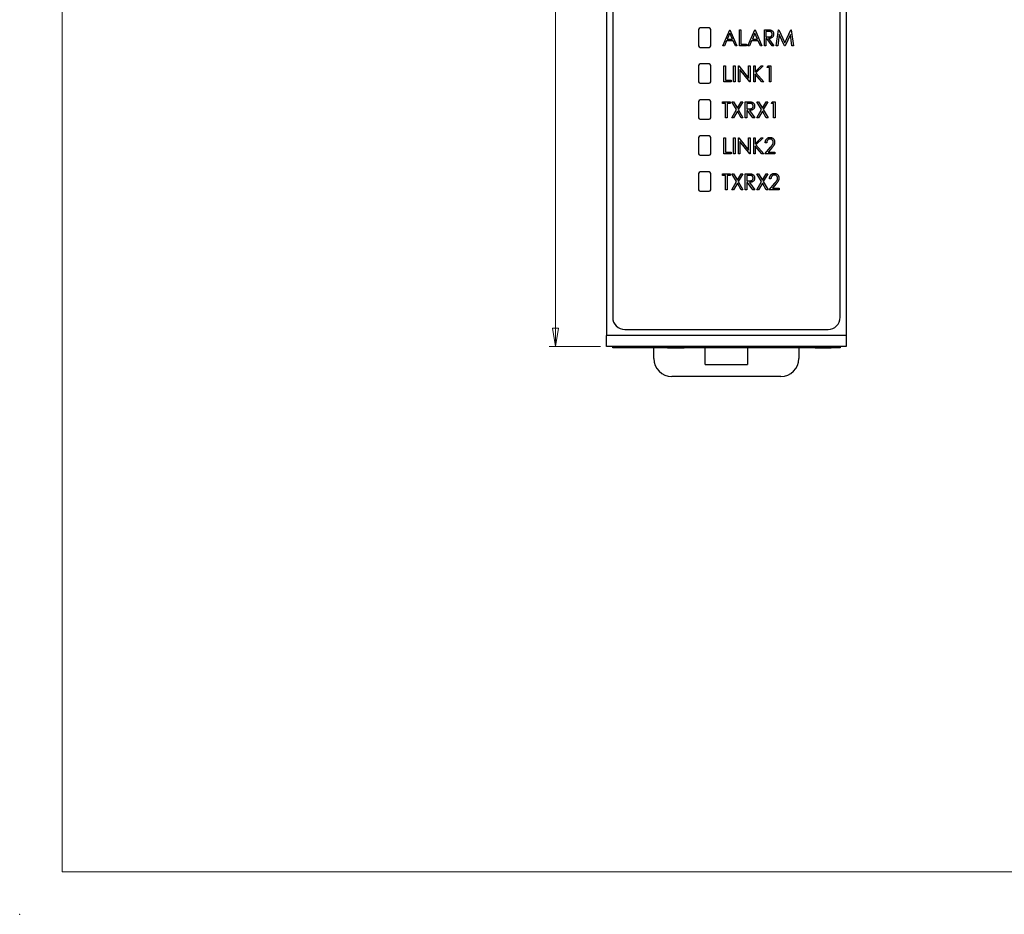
# Paper-space layout 'Sheet2' of a CAD drawing. Header units: millimetres. Extents: x 0 to 420, y 0 to 297.
# Tile 1 of 6: x 0 to 163, y 0 to 148. Entities that reach past the tile are written whole.
import ezdxf

# ---------------------------------------------------------------- set-up
doc = ezdxf.new("R2010")
doc.units = ezdxf.units.MM
doc.header["$PDSIZE"] = -1
doc.styles.add('SLDTEXTSTYLE1', font='TXT', dxfattribs={"width": 0.75})
doc.dimstyles.new('SLDDIMSTYLE1', dxfattribs={"dimtxt": 2.5, "dimasz": 3, "dimexe": 0, "dimexo": 0.0625, "dimtad": 1, "dimdec": 0, "dimrnd": 1e-09, "dimzin": 12, "dimdsep": 46, "dimtxsty": 'SLDTEXTSTYLE1', "dimblk1": 'CLOSED', "dimblk2": 'CLOSED', "dimsah": 1, "dimcen": 0.09, "dimadec": 0, "dimazin": 3, "dimtfac": 1, "dimtofl": 0, "dimtmove": 0, "dimatfit": 3, "dimldrblk": 'CLOSED', "dimfxl": 1, "dimfrac": 2, "dimtolj": 1, "dimtzin": 12, "dimarcsym": 0})

# ---------------------------------------------------------------- blocks, each defined once
blk = doc.blocks.new('_Closed')
at = {"color": 0, "linetype": 'ByBlock', "lineweight": -2}
for p, q in [((-1, 0.166667), (0, 0)), ((-1, 0.166667), (-1, -0.166667)), ((0, 0), (-1, -0.166667)), ((0, 0), (-1, 0))]:
    blk.add_line(p, q, dxfattribs=at)
blk = doc.blocks.new('_D_4')
at = {"color": 7, "linetype": 'Continuous', "lineweight": 0}
for p, q in [((96.05, 221.93), (87.57, 221.93)), ((88.57, 221.93), (88.57, 93.92)), ((96.05, 93.92), (87.57, 93.92))]:
    blk.add_line(p, q, dxfattribs=at)
at = {"color": 7, "linetype": 'Continuous', "lineweight": 18, "xscale": 3, "yscale": 3}
for p, rotation in [((88.57, 221.93, -59.39), 90), ((88.57, 93.92, -59.39), 270)]:
    blk.add_blockref('_Closed', p, dxfattribs=dict(at, rotation=rotation))
at = {"color": 7, "linetype": 'Continuous', "lineweight": 18, "insert": (85.34, 155.15), "char_height": 2.5, "attachment_point": 1, "rotation": 90, "style": 'SLDTEXTSTYLE1'}
blk.add_mtext('128', dxfattribs=at)

psp = doc.layouts.new('Sheet2')

# ---------------------------------------------------------------- linework, layer by layer
at = {"color": 7, "linetype": 'Continuous', "lineweight": 18}
for q in [(7, 290), (413, 7)]:
    psp.add_line((7, 7), q, dxfattribs=at)
at = {"color": 7, "linetype": 'Continuous', "lineweight": 25}
for p, q in [((98.05, 193.88), (98.05, 98.73)), ((135.65, 98.73), (135.65, 193.88)), ((97.05, 152.12), (97.05, 95.72)), ((136.65, 152.12), (136.65, 95.72)), ((114, 146.58), (112.5, 146.58)), ((112.25, 146.33), (112.25, 143.63)), ((114.25, 143.63), (114.25, 146.33)), ((116.25, 143.63), (117.4, 146.27)), ((117.42, 145.71), (117, 144.75)), ((117.4, 146.27), (117.44, 146.27)), ((117.84, 144.75), (117.42, 145.71)), ((117.44, 146.27), (118.59, 143.63)), ((119, 146.27), (119.23, 146.27)), ((119, 143.63), (119, 146.27)), ((119.23, 146.27), (119.23, 143.9)), ((120.39, 143.63), (121.54, 146.27)), ((121.56, 145.71), (121.14, 144.75)), ((121.54, 146.27), (121.58, 146.27)), ((121.98, 144.75), (121.56, 145.71)), ((121.58, 146.27), (122.73, 143.63)), ((123.14, 146.27), (123.62, 146.27)), ((123.14, 143.63), (123.14, 146.27)), ((123.37, 146), (123.37, 145.12)), ((123.81, 146), (123.37, 146)), ((123.37, 145.12), (123.8, 145.12)), ((125.1, 143.63), (125.45, 146.27)), ((125.6, 145.53), (125.34, 143.63)), ((125.45, 146.27), (125.51, 146.27)), ((125.51, 146.27), (126.51, 144.1)), ((126.47, 143.63), (125.6, 145.53)), ((126.51, 144.1), (127.51, 146.27)), ((127.43, 145.53), (126.55, 143.63)), ((127.68, 143.63), (127.43, 145.53)), ((127.51, 146.27), (127.57, 146.27)), ((127.57, 146.27), (127.92, 143.63)), ((112.5, 143.38), (114, 143.38)), ((116.51, 143.63), (116.25, 143.63)), ((116.88, 144.48), (116.51, 143.63)), ((117.96, 144.48), (116.88, 144.48)), ((117, 144.75), (117.84, 144.75)), ((118.33, 143.63), (117.96, 144.48)), ((118.59, 143.63), (118.33, 143.63)), ((120.18, 143.63), (119, 143.63)), ((119.23, 143.9), (120.18, 143.9)), ((120.18, 143.9), (120.18, 143.63)), ((120.65, 143.63), (120.39, 143.63)), ((121.02, 144.48), (120.65, 143.63)), ((122.1, 144.48), (121.02, 144.48)), ((121.14, 144.75), (121.98, 144.75)), ((122.47, 143.63), (122.1, 144.48)), ((122.73, 143.63), (122.47, 143.63)), ((123.37, 143.63), (123.14, 143.63)), ((123.52, 144.85), (123.37, 144.85)), ((123.37, 144.85), (123.37, 143.63)), ((124.4, 143.63), (123.52, 144.85)), ((123.81, 144.85), (124.7, 143.63)), ((124.7, 143.63), (124.4, 143.63)), ((125.34, 143.63), (125.1, 143.63)), ((126.55, 143.63), (126.47, 143.63)), ((127.92, 143.63), (127.68, 143.63)), ((112.25, 140.38), (112.25, 137.68)), ((114, 140.63), (112.5, 140.63)), ((114.25, 137.68), (114.25, 140.38)), ((116.45, 140.32), (116.69, 140.32)), ((116.45, 137.68), (116.45, 140.32)), ((116.69, 140.32), (116.69, 137.95)), ((118.05, 137.68), (118.05, 140.32)), ((118.05, 140.32), (118.29, 140.32)), ((118.29, 140.32), (118.29, 137.68)), ((118.83, 137.68), (118.83, 140.32)), ((118.83, 140.32), (118.88, 140.32)), ((118.88, 140.32), (120.52, 138.29)), ((120.52, 138.29), (120.52, 140.32)), ((120.52, 140.32), (120.76, 140.32)), ((120.76, 140.32), (120.76, 137.68)), ((121.37, 137.68), (121.37, 140.32)), ((121.37, 140.32), (121.61, 140.32)), ((121.61, 140.32), (121.61, 139.35)), ((121.61, 139.35), (122.6, 140.32)), ((122.95, 140.32), (121.74, 139.14)), ((122.6, 140.32), (122.95, 140.32)), ((123.58, 140.05), (123.72, 140.32)), ((123.95, 140.05), (123.58, 140.05)), ((123.72, 140.32), (124.19, 140.32)), ((123.95, 137.68), (123.95, 140.05)), ((124.19, 140.32), (124.19, 137.68)), ((120.71, 137.68), (119.07, 139.71)), ((119.07, 139.71), (119.07, 137.68)), ((122.72, 137.68), (121.61, 138.92)), ((121.61, 138.92), (121.61, 137.68)), ((121.74, 139.14), (123.05, 137.68)), ((112.5, 137.43), (114, 137.43)), ((117.64, 137.68), (116.45, 137.68)), ((116.69, 137.95), (117.64, 137.95)), ((117.64, 137.95), (117.64, 137.68)), ((118.29, 137.68), (118.05, 137.68)), ((119.07, 137.68), (118.83, 137.68)), ((120.76, 137.68), (120.71, 137.68)), ((121.61, 137.68), (121.37, 137.68)), ((123.05, 137.68), (122.72, 137.68)), ((124.19, 137.68), (123.95, 137.68)), ((112.25, 134.43), (112.25, 131.73)), ((114, 134.68), (112.5, 134.68)), ((114.25, 131.73), (114.25, 134.43)), ((116.18, 134.1), (116.18, 134.37)), ((116.18, 134.37), (117.5, 134.37)), ((116.72, 134.1), (116.18, 134.1)), ((116.72, 131.73), (116.72, 134.1)), ((116.96, 134.1), (116.96, 131.73)), ((117.5, 134.1), (116.96, 134.1)), ((117.5, 134.37), (117.5, 134.1)), ((118.52, 133.08), (117.76, 134.37)), ((117.76, 134.37), (118.04, 134.37)), ((118.04, 134.37), (118.66, 133.32)), ((118.66, 133.32), (119.28, 134.37)), ((119.56, 134.37), (118.8, 133.08)), ((119.28, 134.37), (119.56, 134.37)), ((119.98, 134.37), (120.47, 134.37)), ((119.98, 131.73), (119.98, 134.37)), ((120.22, 134.1), (120.22, 133.22)), ((120.66, 134.1), (120.22, 134.1)), ((122.66, 133.08), (121.9, 134.37)), ((121.9, 134.37), (122.18, 134.37)), ((122.18, 134.37), (122.8, 133.32)), ((122.8, 133.32), (123.42, 134.37)), ((123.7, 134.37), (122.94, 133.08)), ((123.42, 134.37), (123.7, 134.37)), ((124.29, 134.1), (124.43, 134.37)), ((124.66, 134.1), (124.29, 134.1)), ((124.43, 134.37), (124.9, 134.37)), ((124.66, 131.73), (124.66, 134.1)), ((124.9, 134.37), (124.9, 131.73)), ((117.73, 131.73), (118.52, 133.08)), ((118.66, 132.84), (118.01, 131.73)), ((119.31, 131.73), (118.66, 132.84)), ((118.8, 133.08), (119.59, 131.73)), ((120.22, 133.22), (120.65, 133.22)), ((120.36, 132.95), (120.22, 132.95)), ((120.22, 132.95), (120.22, 131.73)), ((121.24, 131.73), (120.36, 132.95)), ((120.66, 132.95), (121.54, 131.73)), ((121.86, 131.73), (122.66, 133.08)), ((122.8, 132.84), (122.14, 131.73)), ((123.45, 131.73), (122.8, 132.84)), ((122.94, 133.08), (123.73, 131.73)), ((112.5, 131.48), (114, 131.48)), ((116.96, 131.73), (116.72, 131.73)), ((118.01, 131.73), (117.73, 131.73)), ((119.59, 131.73), (119.31, 131.73)), ((120.22, 131.73), (119.98, 131.73)), ((121.54, 131.73), (121.24, 131.73)), ((122.14, 131.73), (121.86, 131.73)), ((123.73, 131.73), (123.45, 131.73)), ((124.9, 131.73), (124.66, 131.73)), ((114, 128.73), (112.5, 128.73)), ((112.25, 128.48), (112.25, 125.78)), ((114.25, 125.78), (114.25, 128.48)), ((116.45, 128.42), (116.69, 128.42)), ((116.45, 125.78), (116.45, 128.42)), ((116.69, 128.42), (116.69, 126.05)), ((118.05, 128.42), (118.29, 128.42)), ((118.05, 125.78), (118.05, 128.42)), ((118.29, 128.42), (118.29, 125.78)), ((118.83, 128.42), (118.88, 128.42)), ((118.83, 125.78), (118.83, 128.42)), ((118.88, 128.42), (120.52, 126.39)), ((119.07, 127.81), (119.07, 125.78)), ((120.71, 125.78), (119.07, 127.81)), ((120.52, 126.39), (120.52, 128.42)), ((120.52, 128.42), (120.76, 128.42)), ((120.76, 128.42), (120.76, 125.78)), ((121.37, 128.42), (121.61, 128.42)), ((121.37, 125.78), (121.37, 128.42)), ((121.61, 127.45), (122.6, 128.42)), ((121.61, 128.42), (121.61, 127.45)), ((121.61, 127.02), (121.61, 125.78)), ((122.72, 125.78), (121.61, 127.02)), ((122.95, 128.42), (121.74, 127.24)), ((121.74, 127.24), (123.05, 125.78)), ((122.6, 128.42), (122.95, 128.42)), ((123.51, 127.61), (123.27, 127.61)), ((112.5, 125.53), (114, 125.53)), ((117.64, 125.78), (116.45, 125.78)), ((116.69, 126.05), (117.64, 126.05)), ((117.64, 126.05), (117.64, 125.78)), ((118.29, 125.78), (118.05, 125.78)), ((119.07, 125.78), (118.83, 125.78)), ((120.76, 125.78), (120.71, 125.78)), ((121.61, 125.78), (121.37, 125.78)), ((123.05, 125.78), (122.72, 125.78)), ((123.2, 125.78), (124.14, 126.87)), ((124.87, 125.78), (123.2, 125.78)), ((124.35, 126.75), (123.76, 126.05)), ((123.76, 126.05), (124.87, 126.05)), ((124.87, 126.05), (124.87, 125.78)), ((112.25, 122.53), (112.25, 119.83)), ((114, 122.78), (112.5, 122.78)), ((114.25, 119.83), (114.25, 122.53)), ((116.18, 122.2), (116.18, 122.47)), ((116.18, 122.47), (117.5, 122.47)), ((116.72, 122.2), (116.18, 122.2)), ((116.72, 119.83), (116.72, 122.2)), ((117.5, 122.2), (116.96, 122.2)), ((116.96, 122.2), (116.96, 119.83)), ((117.5, 122.47), (117.5, 122.2)), ((117.76, 122.47), (118.04, 122.47)), ((118.52, 121.18), (117.76, 122.47)), ((118.04, 122.47), (118.66, 121.42)), ((118.66, 121.42), (119.28, 122.47)), ((119.56, 122.47), (118.8, 121.18)), ((119.28, 122.47), (119.56, 122.47)), ((119.98, 122.47), (120.47, 122.47)), ((119.98, 119.83), (119.98, 122.47)), ((120.22, 122.2), (120.22, 121.32)), ((120.66, 122.2), (120.22, 122.2)), ((121.9, 122.47), (122.18, 122.47)), ((122.66, 121.18), (121.9, 122.47)), ((122.18, 122.47), (122.8, 121.42)), ((122.8, 121.42), (123.42, 122.47)), ((123.7, 122.47), (122.94, 121.18)), ((123.42, 122.47), (123.7, 122.47)), ((117.73, 119.83), (118.52, 121.18)), ((118.66, 120.94), (118.01, 119.83)), ((119.31, 119.83), (118.66, 120.94)), ((118.8, 121.18), (119.59, 119.83)), ((120.22, 121.32), (120.65, 121.32)), ((120.36, 121.05), (120.22, 121.05)), ((120.22, 121.05), (120.22, 119.83)), ((121.24, 119.83), (120.36, 121.05)), ((120.66, 121.05), (121.54, 119.83)), ((121.86, 119.83), (122.66, 121.18)), ((122.8, 120.94), (122.14, 119.83)), ((123.45, 119.83), (122.8, 120.94)), ((122.94, 121.18), (123.73, 119.83)), ((123.92, 119.83), (124.85, 120.92)), ((124.22, 121.66), (123.98, 121.66)), ((125.06, 120.8), (124.47, 120.1)), ((112.5, 119.58), (114, 119.58)), ((116.96, 119.83), (116.72, 119.83)), ((118.01, 119.83), (117.73, 119.83)), ((119.59, 119.83), (119.31, 119.83)), ((120.22, 119.83), (119.98, 119.83)), ((121.54, 119.83), (121.24, 119.83)), ((122.14, 119.83), (121.86, 119.83)), ((123.73, 119.83), (123.45, 119.83)), ((125.58, 119.83), (123.92, 119.83)), ((124.47, 120.1), (125.58, 120.1)), ((125.58, 120.1), (125.58, 119.83)), ((100.05, 96.73), (133.65, 96.73)), ((136.65, 95.72), (97.05, 95.72)), ((97.05, 93.92), (97.05, 95.72)), ((136.65, 95.72), (136.65, 93.92)), ((136.65, 93.92), (97.05, 93.92)), ((98.05, 93.67), (98.05, 93.92)), ((100.05, 93.67), (98.05, 93.67)), ((100.05, 93.92), (100.05, 93.67)), ((133.65, 93.67), (100.05, 93.67)), ((104.85, 91.93), (104.85, 93.67)), ((107.13, 93.66), (107.13, 93.67)), ((107.13, 93.66), (108.97, 93.66)), ((108.97, 93.66), (108.97, 93.67)), ((108.97, 93.66), (109.24, 93.66)), ((109.24, 93.66), (109.24, 93.67)), ((109.24, 93.66), (109.85, 93.66)), ((109.85, 93.66), (109.85, 93.67)), ((109.92, 93.66), (109.92, 93.67)), ((113.35, 90.93), (113.35, 93.67)), ((120.35, 93.67), (120.35, 90.93)), ((126.15, 93.66), (126.15, 93.67)), ((130.15, 93.66), (126.15, 93.66)), ((128.85, 93.66), (128.85, 91.93)), ((130.15, 93.66), (130.15, 93.67)), ((131.5, 93.66), (131.5, 93.67)), ((131.5, 93.66), (131.77, 93.66)), ((131.77, 93.66), (131.77, 93.67)), ((131.77, 93.66), (134.15, 93.66)), ((133.65, 93.67), (133.65, 93.92)), ((135.65, 93.67), (133.65, 93.67)), ((134.15, 93.66), (134.15, 93.67)), ((135.65, 93.92), (135.65, 93.67)), ((113.35, 90.93), (120.35, 90.93)), ((125.85, 88.93), (107.85, 88.93))]:
    psp.add_line(p, q, dxfattribs=at)
for centre, radius, start, end in [((112.5, 146.33), 0.25, 90, 180), ((114, 146.33), 0.25, 0, 90), ((112.5, 143.63), 0.25, 180, 270), ((114, 143.63), 0.25, 270, 0), ((112.5, 140.38), 0.25, 90, 180), ((114, 140.38), 0.25, 0, 90), ((112.5, 137.68), 0.25, 180, 270), ((114, 137.68), 0.25, 270, 0), ((112.5, 134.43), 0.25, 90, 180), ((114, 134.43), 0.25, 0, 90), ((112.5, 131.73), 0.25, 180, 270), ((114, 131.73), 0.25, 270, 0), ((112.5, 128.48), 0.25, 90, 180), ((114, 128.48), 0.25, 0, 90), ((112.5, 125.78), 0.25, 180, 270), ((114, 125.78), 0.25, 270, 0), ((112.5, 122.53), 0.25, 90, 180), ((114, 122.53), 0.25, 0, 90), ((112.5, 119.83), 0.25, 180, 270), ((114, 119.83), 0.25, 270, 0), ((100.05, 98.73), 2, 180, 270), ((133.65, 98.73), 2, 270, 0), ((107.85, 91.93), 3, 180, 270), ((125.85, 91.93), 3, 270, 0)]:
    psp.add_arc(centre, radius, start, end, dxfattribs=at)
for points, knots in [([(123.62, 146.27), (123.65, 146.27), (123.72, 146.27), (123.81, 146.27), (123.89, 146.27), (123.96, 146.27), (124.03, 146.26), (124.08, 146.26), (124.13, 146.25), (124.16, 146.24), (124.17, 146.24)], [0, 0, 0, 0, 0.176242, 0.33814, 0.484799, 0.617149, 0.734395, 0.837422, 0.92561, 1, 1, 1, 1]), ([(123.8, 145.12), (123.82, 145.12), (123.86, 145.12), (123.92, 145.12), (123.97, 145.12), (124.02, 145.13), (124.06, 145.14), (124.1, 145.14), (124.14, 145.15), (124.18, 145.17), (124.23, 145.19), (124.28, 145.23), (124.32, 145.27), (124.36, 145.32), (124.39, 145.38), (124.41, 145.44), (124.42, 145.5), (124.42, 145.55), (124.42, 145.57)], [0, 0, 0, 0, 0.0688845, 0.1330037, 0.1923688, 0.2476844, 0.2984466, 0.3447833, 0.3874444, 0.4260582, 0.4984773, 0.5682255, 0.638295, 0.7092395, 0.7816761, 0.8527646, 0.9255231, 1, 1, 1, 1]), ([(124.42, 145.57), (124.42, 145.59), (124.42, 145.63), (124.41, 145.69), (124.39, 145.75), (124.36, 145.81), (124.32, 145.86), (124.28, 145.9), (124.23, 145.93), (124.19, 145.95), (124.15, 145.97), (124.11, 145.98), (124.07, 145.99), (124.03, 145.99), (123.98, 146), (123.93, 146), (123.87, 146), (123.83, 146), (123.81, 146)], [0, 0, 0, 0, 0.074206, 0.146692, 0.218332, 0.29067, 0.362618, 0.431553, 0.499554, 0.567987, 0.604677, 0.646293, 0.69288, 0.744014, 0.799888, 0.86174, 0.928424, 1, 1, 1, 1]), ([(124.66, 145.57), (124.66, 145.53), (124.66, 145.46), (124.64, 145.36), (124.61, 145.27), (124.57, 145.18), (124.52, 145.11), (124.45, 145.04), (124.38, 144.98), (124.31, 144.94), (124.25, 144.92), (124.2, 144.9), (124.15, 144.88), (124.09, 144.87), (124.03, 144.86), (123.96, 144.86), (123.89, 144.85), (123.84, 144.85), (123.81, 144.85)], [0, 0, 0, 0, 0.083484, 0.162613, 0.23918, 0.314494, 0.388385, 0.460717, 0.533791, 0.609022, 0.648239, 0.690365, 0.734562, 0.781635, 0.831635, 0.884694, 0.940506, 1, 1, 1, 1]), ([(124.17, 146.24), (124.19, 146.23), (124.23, 146.22), (124.28, 146.2), (124.32, 146.18), (124.37, 146.15), (124.41, 146.12), (124.45, 146.09), (124.49, 146.05), (124.53, 146.01), (124.56, 145.96), (124.59, 145.91), (124.61, 145.86), (124.63, 145.81), (124.64, 145.75), (124.65, 145.69), (124.66, 145.63), (124.66, 145.59), (124.66, 145.57)], [0, 0, 0, 0, 0.061387, 0.121495, 0.181089, 0.240038, 0.298644, 0.35799, 0.418441, 0.480043, 0.541867, 0.604173, 0.666682, 0.729899, 0.794538, 0.860455, 0.929211, 1, 1, 1, 1]), ([(120.47, 134.37), (120.5, 134.37), (120.56, 134.37), (120.65, 134.37), (120.73, 134.37), (120.81, 134.37), (120.87, 134.36), (120.93, 134.36), (120.98, 134.35), (121.01, 134.34), (121.02, 134.34)], [0, 0, 0, 0, 0.176242, 0.33814, 0.484799, 0.617149, 0.734395, 0.837422, 0.92561, 1, 1, 1, 1]), ([(120.65, 133.22), (120.67, 133.22), (120.71, 133.22), (120.76, 133.22), (120.82, 133.22), (120.86, 133.23), (120.91, 133.24), (120.95, 133.24), (120.98, 133.25), (121.03, 133.27), (121.07, 133.29), (121.12, 133.33), (121.17, 133.37), (121.2, 133.42), (121.23, 133.48), (121.25, 133.54), (121.27, 133.6), (121.27, 133.65), (121.27, 133.67)], [0, 0, 0, 0, 0.068884, 0.133004, 0.192369, 0.247684, 0.298447, 0.344783, 0.387444, 0.426058, 0.498477, 0.568226, 0.638295, 0.709239, 0.781676, 0.852765, 0.925523, 1, 1, 1, 1]), ([(121.27, 133.67), (121.27, 133.69), (121.27, 133.73), (121.25, 133.79), (121.23, 133.85), (121.2, 133.91), (121.17, 133.96), (121.13, 134), (121.08, 134.03), (121.03, 134.05), (120.99, 134.07), (120.96, 134.08), (120.92, 134.09), (120.88, 134.09), (120.83, 134.1), (120.78, 134.1), (120.72, 134.1), (120.68, 134.1), (120.66, 134.1)], [0, 0, 0, 0, 0.074206, 0.146692, 0.218332, 0.29067, 0.362618, 0.431553, 0.499554, 0.567987, 0.604677, 0.646293, 0.69288, 0.744014, 0.799888, 0.86174, 0.928424, 1, 1, 1, 1]), ([(121.51, 133.67), (121.51, 133.63), (121.5, 133.56), (121.49, 133.46), (121.46, 133.37), (121.42, 133.28), (121.36, 133.21), (121.3, 133.14), (121.23, 133.08), (121.16, 133.04), (121.1, 133.02), (121.05, 133), (120.99, 132.98), (120.93, 132.97), (120.87, 132.96), (120.8, 132.96), (120.73, 132.95), (120.69, 132.95), (120.66, 132.95)], [0, 0, 0, 0, 0.083484, 0.162613, 0.23918, 0.314494, 0.388385, 0.460717, 0.533791, 0.609022, 0.648239, 0.690365, 0.734562, 0.781635, 0.831635, 0.884694, 0.940506, 1, 1, 1, 1]), ([(121.02, 134.34), (121.04, 134.33), (121.07, 134.32), (121.12, 134.3), (121.17, 134.28), (121.22, 134.25), (121.26, 134.22), (121.3, 134.19), (121.34, 134.15), (121.37, 134.11), (121.4, 134.06), (121.43, 134.01), (121.46, 133.96), (121.47, 133.91), (121.49, 133.85), (121.5, 133.79), (121.51, 133.73), (121.51, 133.69), (121.51, 133.67)], [0, 0, 0, 0, 0.061387, 0.1214951, 0.1810892, 0.2400382, 0.2986442, 0.3579899, 0.4184412, 0.480043, 0.5418672, 0.6041732, 0.6666824, 0.7298994, 0.7945383, 0.8604552, 0.9292113, 1, 1, 1, 1]), ([(123.27, 127.61), (123.27, 127.64), (123.28, 127.7), (123.29, 127.79), (123.31, 127.88), (123.34, 127.96), (123.37, 128.04), (123.41, 128.11), (123.46, 128.18), (123.51, 128.25), (123.57, 128.3), (123.63, 128.35), (123.7, 128.4), (123.77, 128.43), (123.84, 128.46), (123.92, 128.48), (124, 128.49), (124.05, 128.49), (124.08, 128.49)], [0, 0, 0, 0, 0.070894, 0.1392, 0.20487, 0.269234, 0.332081, 0.394901, 0.457202, 0.520113, 0.582517, 0.642738, 0.701734, 0.760045, 0.818157, 0.87726, 0.937527, 1, 1, 1, 1]), ([(124.07, 128.22), (124.05, 128.22), (124.01, 128.22), (123.96, 128.21), (123.91, 128.2), (123.86, 128.18), (123.81, 128.16), (123.77, 128.13), (123.72, 128.1), (123.68, 128.06), (123.65, 128.02), (123.61, 127.97), (123.59, 127.92), (123.56, 127.87), (123.54, 127.81), (123.53, 127.75), (123.52, 127.68), (123.51, 127.63), (123.51, 127.61)], [0, 0, 0, 0, 0.061535, 0.120681, 0.178642, 0.235332, 0.291867, 0.34862, 0.406764, 0.466093, 0.52635, 0.587062, 0.649555, 0.7136, 0.780456, 0.850261, 0.923173, 1, 1, 1, 1]), ([(124.59, 127.69), (124.59, 127.7), (124.59, 127.74), (124.59, 127.79), (124.57, 127.84), (124.56, 127.89), (124.54, 127.94), (124.51, 127.98), (124.48, 128.02), (124.44, 128.06), (124.4, 128.1), (124.36, 128.13), (124.32, 128.16), (124.27, 128.18), (124.23, 128.2), (124.18, 128.21), (124.12, 128.22), (124.09, 128.22), (124.07, 128.22)], [0, 0, 0, 0, 0.064826, 0.127694, 0.189002, 0.250262, 0.311649, 0.372859, 0.435986, 0.500806, 0.565495, 0.628378, 0.689165, 0.749946, 0.810822, 0.872278, 0.935146, 1, 1, 1, 1]), ([(124.08, 128.49), (124.11, 128.49), (124.16, 128.49), (124.24, 128.48), (124.32, 128.46), (124.39, 128.44), (124.45, 128.4), (124.51, 128.36), (124.57, 128.31), (124.62, 128.26), (124.67, 128.2), (124.72, 128.14), (124.75, 128.07), (124.78, 128), (124.8, 127.93), (124.82, 127.86), (124.83, 127.78), (124.83, 127.73), (124.83, 127.7)], [0, 0, 0, 0, 0.067106, 0.131744, 0.194458, 0.255749, 0.316097, 0.376704, 0.438236, 0.501646, 0.565077, 0.627495, 0.688465, 0.749509, 0.810355, 0.872348, 0.935088, 1, 1, 1, 1]), ([(124.14, 126.87), (124.16, 126.9), (124.2, 126.95), (124.27, 127.02), (124.32, 127.09), (124.37, 127.15), (124.41, 127.21), (124.45, 127.26), (124.48, 127.31), (124.52, 127.37), (124.55, 127.43), (124.57, 127.52), (124.59, 127.6), (124.59, 127.66), (124.59, 127.69)], [0, 0, 0, 0, 0.108913, 0.209615, 0.301765, 0.385391, 0.460979, 0.528012, 0.587141, 0.638024, 0.730395, 0.82069, 0.909658, 1, 1, 1, 1]), ([(124.83, 127.7), (124.83, 127.67), (124.83, 127.59), (124.81, 127.48), (124.78, 127.38), (124.74, 127.3), (124.7, 127.23), (124.67, 127.17), (124.63, 127.11), (124.59, 127.05), (124.54, 126.98), (124.48, 126.91), (124.42, 126.83), (124.37, 126.78), (124.35, 126.75)], [0, 0, 0, 0, 0.10151, 0.200837, 0.299625, 0.399332, 0.452699, 0.511826, 0.577323, 0.649147, 0.727119, 0.811496, 0.9029, 1, 1, 1, 1]), ([(120.47, 122.47), (120.5, 122.47), (120.56, 122.47), (120.65, 122.47), (120.73, 122.47), (120.81, 122.47), (120.87, 122.46), (120.93, 122.46), (120.98, 122.45), (121.01, 122.44), (121.02, 122.44)], [0, 0, 0, 0, 0.176242, 0.33814, 0.484799, 0.617149, 0.734395, 0.837422, 0.92561, 1, 1, 1, 1]), ([(121.27, 121.77), (121.27, 121.79), (121.27, 121.83), (121.25, 121.89), (121.23, 121.95), (121.2, 122.01), (121.17, 122.06), (121.13, 122.1), (121.08, 122.13), (121.03, 122.15), (120.99, 122.17), (120.96, 122.18), (120.92, 122.19), (120.88, 122.19), (120.83, 122.2), (120.78, 122.2), (120.72, 122.2), (120.68, 122.2), (120.66, 122.2)], [0, 0, 0, 0, 0.074206, 0.146692, 0.218332, 0.29067, 0.362618, 0.431553, 0.499554, 0.567987, 0.604677, 0.646293, 0.69288, 0.744014, 0.799888, 0.86174, 0.928424, 1, 1, 1, 1]), ([(121.02, 122.44), (121.04, 122.43), (121.07, 122.42), (121.12, 122.4), (121.17, 122.38), (121.22, 122.35), (121.26, 122.32), (121.3, 122.29), (121.34, 122.25), (121.37, 122.21), (121.4, 122.16), (121.43, 122.11), (121.46, 122.06), (121.47, 122.01), (121.49, 121.95), (121.5, 121.89), (121.51, 121.83), (121.51, 121.79), (121.51, 121.77)], [0, 0, 0, 0, 0.061387, 0.121495, 0.181089, 0.240038, 0.298644, 0.35799, 0.418441, 0.480043, 0.541867, 0.604173, 0.666682, 0.729899, 0.794538, 0.860455, 0.929211, 1, 1, 1, 1]), ([(123.98, 121.66), (123.99, 121.69), (123.99, 121.75), (124, 121.84), (124.02, 121.93), (124.05, 122.01), (124.08, 122.09), (124.12, 122.16), (124.17, 122.23), (124.22, 122.3), (124.28, 122.35), (124.35, 122.4), (124.41, 122.45), (124.48, 122.48), (124.55, 122.51), (124.63, 122.53), (124.71, 122.54), (124.77, 122.54), (124.79, 122.54)], [0, 0, 0, 0, 0.070894, 0.1392, 0.20487, 0.269234, 0.332081, 0.394901, 0.457202, 0.520113, 0.582517, 0.642738, 0.701734, 0.760045, 0.818157, 0.87726, 0.937527, 1, 1, 1, 1]), ([(124.78, 122.27), (124.76, 122.27), (124.73, 122.27), (124.67, 122.26), (124.62, 122.25), (124.57, 122.23), (124.52, 122.21), (124.48, 122.18), (124.44, 122.15), (124.4, 122.11), (124.36, 122.07), (124.33, 122.02), (124.3, 121.97), (124.27, 121.92), (124.25, 121.86), (124.24, 121.8), (124.23, 121.73), (124.22, 121.68), (124.22, 121.66)], [0, 0, 0, 0, 0.061535, 0.120681, 0.178642, 0.235332, 0.291867, 0.34862, 0.406764, 0.466093, 0.52635, 0.587062, 0.649555, 0.7136, 0.780456, 0.850261, 0.923173, 1, 1, 1, 1]), ([(125.31, 121.74), (125.31, 121.75), (125.31, 121.79), (125.3, 121.84), (125.29, 121.89), (125.27, 121.94), (125.25, 121.99), (125.22, 122.03), (125.19, 122.07), (125.16, 122.11), (125.12, 122.15), (125.08, 122.18), (125.03, 122.21), (124.99, 122.23), (124.94, 122.25), (124.89, 122.26), (124.84, 122.27), (124.8, 122.27), (124.78, 122.27)], [0, 0, 0, 0, 0.064826, 0.127694, 0.189002, 0.250262, 0.311649, 0.372859, 0.435986, 0.500806, 0.565495, 0.628378, 0.689165, 0.749946, 0.810822, 0.872278, 0.935146, 1, 1, 1, 1]), ([(124.79, 122.54), (124.82, 122.54), (124.87, 122.54), (124.95, 122.53), (125.03, 122.51), (125.1, 122.49), (125.16, 122.45), (125.23, 122.41), (125.28, 122.36), (125.34, 122.31), (125.39, 122.25), (125.43, 122.19), (125.46, 122.12), (125.49, 122.05), (125.52, 121.98), (125.53, 121.91), (125.54, 121.83), (125.54, 121.78), (125.54, 121.75)], [0, 0, 0, 0, 0.067106, 0.131744, 0.194458, 0.255749, 0.316097, 0.376704, 0.438236, 0.501646, 0.565077, 0.627495, 0.688465, 0.749509, 0.810355, 0.872348, 0.935088, 1, 1, 1, 1]), ([(120.65, 121.32), (120.67, 121.32), (120.71, 121.32), (120.76, 121.32), (120.82, 121.32), (120.86, 121.33), (120.91, 121.34), (120.95, 121.34), (120.98, 121.35), (121.03, 121.37), (121.07, 121.39), (121.12, 121.43), (121.17, 121.47), (121.2, 121.52), (121.23, 121.58), (121.25, 121.64), (121.27, 121.7), (121.27, 121.75), (121.27, 121.77)], [0, 0, 0, 0, 0.068884, 0.133004, 0.192369, 0.247684, 0.298447, 0.344783, 0.387444, 0.426058, 0.498477, 0.568226, 0.638295, 0.709239, 0.781676, 0.852765, 0.925523, 1, 1, 1, 1]), ([(121.51, 121.77), (121.51, 121.73), (121.5, 121.66), (121.49, 121.56), (121.46, 121.47), (121.42, 121.38), (121.36, 121.31), (121.3, 121.24), (121.23, 121.18), (121.16, 121.14), (121.1, 121.12), (121.05, 121.1), (120.99, 121.08), (120.93, 121.07), (120.87, 121.06), (120.8, 121.06), (120.73, 121.05), (120.69, 121.05), (120.66, 121.05)], [0, 0, 0, 0, 0.083484, 0.162613, 0.23918, 0.314494, 0.388385, 0.460717, 0.533791, 0.609022, 0.648239, 0.690365, 0.734562, 0.781635, 0.831635, 0.884694, 0.940506, 1, 1, 1, 1]), ([(124.85, 120.92), (124.87, 120.95), (124.92, 121), (124.98, 121.07), (125.03, 121.14), (125.08, 121.2), (125.13, 121.26), (125.16, 121.31), (125.2, 121.36), (125.23, 121.42), (125.26, 121.48), (125.29, 121.57), (125.3, 121.65), (125.31, 121.71), (125.31, 121.74)], [0, 0, 0, 0, 0.108913, 0.209615, 0.301765, 0.385391, 0.460979, 0.528012, 0.587141, 0.638024, 0.730395, 0.82069, 0.909658, 1, 1, 1, 1]), ([(125.54, 121.75), (125.54, 121.72), (125.54, 121.64), (125.52, 121.53), (125.49, 121.43), (125.45, 121.35), (125.42, 121.28), (125.38, 121.22), (125.34, 121.16), (125.3, 121.1), (125.25, 121.03), (125.19, 120.96), (125.13, 120.88), (125.09, 120.83), (125.06, 120.8)], [0, 0, 0, 0, 0.10151, 0.200837, 0.299625, 0.399332, 0.452699, 0.511826, 0.577323, 0.649147, 0.727119, 0.811496, 0.9029, 1, 1, 1, 1])]:
    psp.add_open_spline(points, degree=3, knots=knots, dxfattribs=at)
at = {"color": 7, "linetype": 'Continuous', "lineweight": 0}
psp.add_point((0, 0), dxfattribs=at)

# ---------------------------------------------------------------- dimensions: what is measured, and where the dimension line sits
at = {"color": 7, "linetype": 'Continuous', "lineweight": 18}
dim = psp.add_linear_dim(base=(88.57, 93.92), p1=(97.05, 221.93), p2=(97.05, 93.92), angle=90, dimstyle='SLDDIMSTYLE1', dxfattribs=at)
dim.commit()
dim.dimension.update_dxf_attribs({"geometry": '_D_4', "text_midpoint": (88.57, 157.92), "dimtype": 160})

doc.saveas('drawing.dxf')
